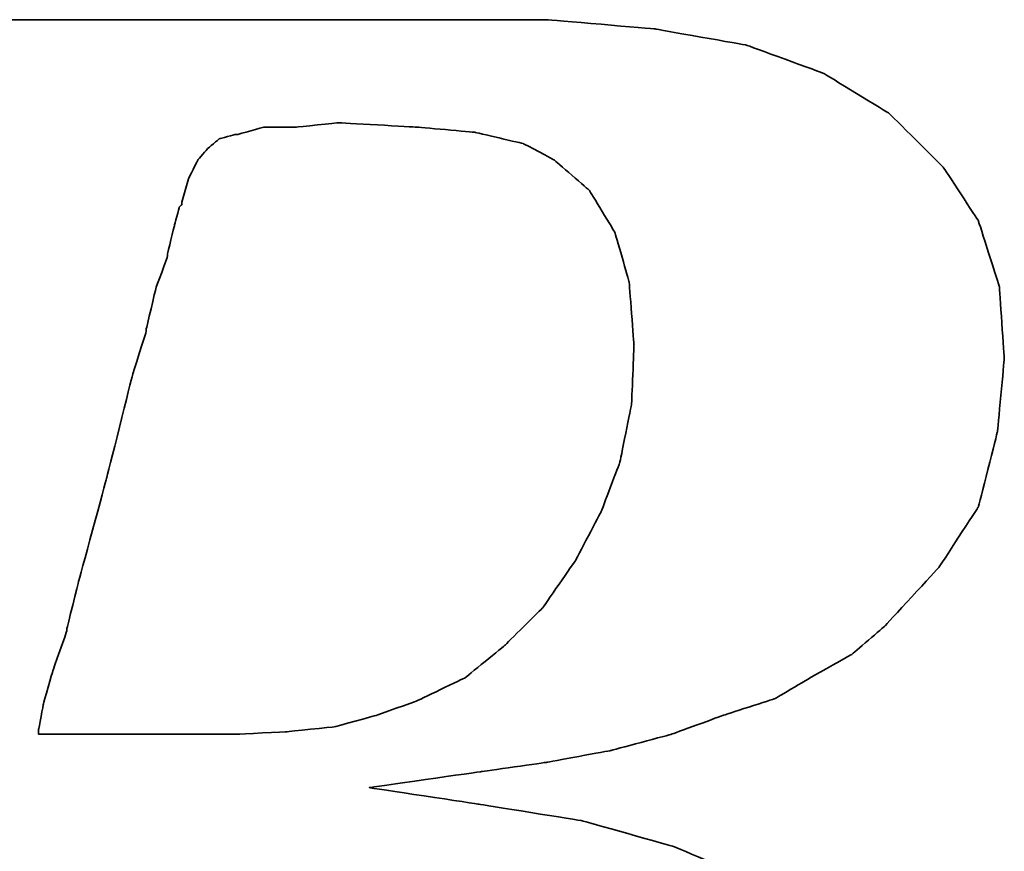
# Model space of a CAD drawing. Header units: millimetres. Extents: x -5 to 272, y 71 to 160.
# Tile 32 of 50: x 201.49 to 203.36, y 101.4 to 102.98. Entities that reach past the tile are written whole.
import ezdxf

# ---------------------------------------------------------------- set-up
doc = ezdxf.new("R2010")
doc.units = ezdxf.units.MM
doc.header["$LTSCALE"] = 0.15
doc.layers.add('DIM', color=4, linetype='CONTINUOUS')
doc.layers.add('layer 1', color=7, linetype='CONTINUOUS')

# ---------------------------------------------------------------- blocks, each defined once
blk = doc.blocks.new('TBI MOTION logo(完整正式版)')
at = {"layer": 'layer 1', "color": 22, "lineweight": 35}
for points, knots in [([(-64.65375, -6.86375), (-64.65375, -6.86375), (-64.84375, -7.29625), (-64.84375, -7.29625), (-64.84375, -7.29625), (-64.84375, -7.29625), (-64.86875, -7.34375), (-64.86875, -7.34375), (-64.86875, -7.34375), (-64.86875, -7.34375), (-64.86875, -7.36875), (-64.86875, -7.36875), (-64.86875, -7.36875), (-64.86875, -7.36875), (-65.15375, -7.65375), (-65.15375, -7.65375), (-65.15375, -7.65375), (-65.15375, -7.65375), (-65.17875, -7.65375), (-65.17875, -7.65375), (-65.17875, -7.65375), (-65.17875, -7.65375), (-65.20375, -7.67875), (-65.20375, -7.67875), (-65.20375, -7.67875), (-65.20375, -7.67875), (-65.58875, -7.87125), (-65.58875, -7.87125), (-65.58875, -7.87125), (-65.58875, -7.87125), (-65.63375, -7.87125), (-65.63375, -7.87125), (-65.63375, -7.87125), (-65.63375, -7.87125), (-65.65875, -7.89375), (-65.65875, -7.89375), (-65.65875, -7.89375), (-65.65875, -7.89375), (-66.09375, -7.94375), (-66.09375, -7.94375), (-66.09375, -7.94375), (-66.09375, -7.94375), (-66.11375, -7.94375), (-66.11375, -7.94375), (-66.11375, -7.94375), (-66.11375, -7.94375), (-66.16375, -7.94375), (-66.16375, -7.94375), (-66.16375, -7.94375), (-66.16375, -7.94375), (-66.30875, -7.94375), (-66.30875, -7.94375), (-66.30875, -7.94375), (-66.30875, -7.94375), (-66.69375, -7.94375), (-66.69375, -7.94375), (-66.69375, -7.94375), (-66.69375, -7.94375), (-67.07375, -7.94375), (-67.07375, -7.94375), (-67.07375, -7.94375), (-67.07375, -7.94375), (-67.12375, -7.94375), (-67.12375, -7.94375), (-67.12375, -7.94375), (-67.12375, -7.94375), (-67.12375, -7.96625), (-67.12375, -7.96625), (-67.12375, -7.96625), (-67.12375, -7.96625), (-67.14875, -7.99125), (-67.14875, -7.99125), (-67.14875, -7.99125), (-67.14875, -7.99125), (-67.24375, -8.34875), (-67.24375, -8.34875), (-67.24375, -8.34875), (-67.24375, -8.34875), (-67.31375, -8.68625), (-67.31375, -8.68625), (-67.31375, -8.68625), (-67.31375, -8.68625), (-67.26875, -8.68625), (-67.26875, -8.68625), (-67.26875, -8.68625), (-67.26875, -8.68625), (-67.07375, -8.68625), (-67.07375, -8.68625), (-67.07375, -8.68625), (-67.07375, -8.68625), (-66.54875, -8.68625), (-66.54875, -8.68625), (-66.54875, -8.68625), (-66.54875, -8.68625), (-65.82625, -8.68625), (-65.82625, -8.68625), (-65.82625, -8.68625), (-65.82625, -8.68625), (-65.01375, -8.68625), (-65.01375, -8.68625), (-65.01375, -8.68625), (-65.01375, -8.68625), (-64.05375, -8.68625), (-64.05375, -8.68625), (-64.05375, -8.68625), (-64.05375, -8.68625), (-62.08375, -8.68625), (-62.08375, -8.68625), (-62.08375, -8.68625), (-62.08375, -8.68625), (-60.06875, -8.68625), (-60.06875, -8.68625), (-60.06875, -8.68625), (-60.06875, -8.68625), (-59.10875, -8.68625), (-59.10875, -8.68625), (-59.10875, -8.68625), (-59.10875, -8.68625), (-58.29375, -8.68625), (-58.29375, -8.68625), (-58.29375, -8.68625), (-58.29375, -8.68625), (-57.57375, -8.68625), (-57.57375, -8.68625), (-57.57375, -8.68625), (-57.57375, -8.68625), (-57.04875, -8.68625), (-57.04875, -8.68625), (-57.04875, -8.68625), (-57.04875, -8.68625), (-56.85375, -8.68625), (-56.85375, -8.68625), (-56.85375, -8.68625), (-56.85375, -8.68625), (-56.70875, -8.68625), (-56.70875, -8.68625), (-56.70875, -8.68625), (-56.70875, -8.68625), (-56.61375, -8.68625), (-56.61375, -8.68625), (-56.61375, -8.68625), (-56.61375, -8.68625), (-56.56875, -8.68625), (-56.56875, -8.68625), (-56.56875, -8.68625), (-56.56875, -8.68625), (-55.65375, -8.63875), (-55.65375, -8.63875), (-55.65375, -8.63875), (-55.65375, -8.63875), (-54.76875, -8.51875), (-54.76875, -8.51875), (-54.76875, -8.51875), (-54.76875, -8.51875), (-53.90375, -8.30375), (-53.90375, -8.30375), (-53.90375, -8.30375), (-53.90375, -8.30375), (-53.08875, -8.03875), (-53.08875, -8.03875), (-53.08875, -8.03875), (-53.08875, -8.03875), (-52.34375, -7.65375), (-52.34375, -7.65375), (-52.34375, -7.65375), (-52.34375, -7.65375), (-51.69875, -7.29625), (-51.69875, -7.29625), (-51.69875, -7.29625), (-51.69875, -7.29625), (-51.21875, -6.91125), (-51.21875, -6.91125), (-51.21875, -6.91125), (-51.21875, -6.91125), (-50.83375, -6.50375), (-50.83375, -6.50375), (-50.83375, -6.50375), (-50.83375, -6.50375), (-50.44875, -5.94875), (-50.44875, -5.94875), (-50.44875, -5.94875), (-50.44875, -5.94875), (-50.13875, -5.30375), (-50.13875, -5.30375), (-50.13875, -5.30375), (-50.13875, -5.30375), (-49.99375, -4.65375), (-49.99375, -4.65375), (-49.99375, -4.65375), (-49.99375, -4.65375), (-49.92375, -3.98375), (-49.92375, -3.98375), (-49.92375, -3.98375), (-49.92375, -3.98375), (-49.99375, -3.19374), (-49.99375, -3.19374), (-49.99375, -3.19374), (-49.99375, -3.19374), (-50.23374, -2.44874), (-50.23374, -2.44874), (-50.23374, -2.44874), (-50.23374, -2.44874), (-50.59375, -1.87374), (-50.59375, -1.87374), (-50.59375, -1.87374), (-50.59375, -1.87374), (-51.09875, -1.31874), (-51.09875, -1.31874), (-51.09875, -1.31874), (-51.09875, -1.31874), (-51.74375, -0.81875), (-51.74375, -0.81875), (-51.74375, -0.81875), (-51.74375, -0.81875), (-52.53875, -0.48125), (-52.53875, -0.48125), (-52.53875, -0.48125), (-52.53875, -0.48125), (-53.47375, -0.21875), (-53.47375, -0.21875), (-53.47375, -0.21875), (-53.47375, -0.21875), (-54.52875, -0.04874), (-54.52875, -0.04874), (-54.52875, -0.04874), (-54.52875, -0.04874), (-55.65375, 0.12125), (-55.65375, 0.12125), (-55.65375, 0.12125), (-55.65375, 0.12125), (-54.50375, 0.28624), (-54.50375, 0.28624), (-54.50375, 0.28624), (-54.50375, 0.28624), (-53.83375, 0.38124), (-53.83375, 0.38124), (-53.83375, 0.38124), (-53.83375, 0.38124), (-53.18375, 0.50125), (-53.18375, 0.50125), (-53.18375, 0.50125), (-53.18375, 0.50125), (-52.55875, 0.66874), (-52.55875, 0.66874), (-52.55875, 0.66874), (-52.55875, 0.66874), (-52.03375, 0.86124), (-52.03375, 0.86124), (-52.03375, 0.86124), (-52.03375, 0.86124), (-51.50374, 1.03124), (-51.50374, 1.03124), (-51.50374, 1.03124), (-51.50374, 1.03124), (-51.09875, 1.27125), (-51.09875, 1.27125), (-51.09875, 1.27125), (-51.09875, 1.27125), (-50.71375, 1.48624), (-50.71375, 1.48624), (-50.71375, 1.48624), (-50.71375, 1.48624), (-50.37625, 1.77625), (-50.37625, 1.77625), (-50.37625, 1.77625), (-50.37625, 1.77625), (-49.82375, 2.37625), (-49.82375, 2.37625), (-49.82375, 2.37625), (-49.82375, 2.37625), (-49.41875, 2.99625), (-49.41875, 2.99625), (-49.41875, 2.99625), (-49.41875, 2.99625), (-49.22375, 3.76625), (-49.22375, 3.76625), (-49.22375, 3.76625), (-49.22375, 3.76625), (-49.15375, 4.50874), (-49.15375, 4.50874), (-49.15375, 4.50874), (-49.15375, 4.50874), (-49.20375, 5.25125), (-49.20375, 5.25125), (-49.20375, 5.25125), (-49.20375, 5.25125), (-49.41875, 5.92625), (-49.41875, 5.92625), (-49.41875, 5.92625), (-49.41875, 5.92625), (-49.77875, 6.47625), (-49.77875, 6.47625), (-49.77875, 6.47625), (-49.77875, 6.47625), (-50.33125, 7.02624), (-50.33125, 7.02624), (-50.33125, 7.02624), (-50.33125, 7.02624), (-51.00125, 7.43625), (-51.00125, 7.43625), (-51.00125, 7.43625), (-51.00125, 7.43625), (-51.79375, 7.72625), (-51.79375, 7.72625), (-51.79375, 7.72625), (-51.79375, 7.72625), (-52.72875, 7.89124), (-52.72875, 7.89124), (-52.72875, 7.89124), (-52.72875, 7.89124), (-53.83375, 7.98625), (-53.83375, 7.98625), (-53.83375, 7.98625), (-53.83375, 7.98625), (-53.92875, 7.98625), (-53.92875, 7.98625), (-53.92875, 7.98625), (-53.92875, 7.98625), (-54.26375, 7.98625), (-54.26375, 7.98625), (-54.26375, 7.98625), (-54.26375, 7.98625), (-54.74375, 7.98625), (-54.74375, 7.98625), (-54.74375, 7.98625), (-54.74375, 7.98625), (-55.36875, 7.98625), (-55.36875, 7.98625), (-55.36875, 7.98625), (-55.36875, 7.98625), (-56.13375, 7.98625), (-56.13375, 7.98625), (-56.13375, 7.98625), (-56.13375, 7.98625), (-56.94875, 7.98625), (-56.94875, 7.98625), (-56.94875, 7.98625), (-56.94875, 7.98625), (-58.77625, 7.98625), (-58.77625, 7.98625), (-58.77625, 7.98625), (-58.77625, 7.98625), (-60.59875, 7.98625), (-60.59875, 7.98625), (-60.59875, 7.98625), (-60.59875, 7.98625), (-61.41375, 7.98625), (-61.41375, 7.98625), (-61.41375, 7.98625), (-61.41375, 7.98625), (-62.17875, 7.98625), (-62.17875, 7.98625), (-62.17875, 7.98625), (-62.17875, 7.98625), (-62.80375, 7.98625), (-62.80375, 7.98625), (-62.80375, 7.98625), (-62.80375, 7.98625), (-63.30625, 7.98625), (-63.30625, 7.98625), (-63.30625, 7.98625), (-63.30625, 7.98625), (-63.57375, 7.98625), (-63.57375, 7.98625), (-63.57375, 7.98625), (-63.57375, 7.98625), (-63.57375, 7.96375), (-63.57375, 7.96375), (-63.57375, 7.96375), (-63.57375, 7.96375), (-63.59875, 7.94125), (-63.59875, 7.94125), (-63.59875, 7.94125), (-63.59875, 7.94125), (-63.69375, 7.55625), (-63.69375, 7.55625), (-63.69375, 7.55625), (-63.69375, 7.55625), (-63.76375, 7.24624), (-63.76375, 7.24624), (-63.76375, 7.24624), (-63.76375, 7.24624), (-63.23875, 7.24624), (-63.23875, 7.24624), (-63.23875, 7.24624), (-63.23875, 7.24624), (-62.75875, 7.24624), (-62.75875, 7.24624), (-62.75875, 7.24624), (-62.75875, 7.24624), (-62.61125, 7.24624), (-62.61125, 7.24624), (-62.61125, 7.24624), (-62.61125, 7.24624), (-62.56625, 7.24624), (-62.56625, 7.24624), (-62.56625, 7.24624), (-62.56625, 7.24624), (-62.22875, 7.24624), (-62.22875, 7.24624), (-62.22875, 7.24624), (-62.22875, 7.24624), (-62.20375, 7.24624), (-62.20375, 7.24624), (-62.20375, 7.24624), (-62.20375, 7.24624), (-62.17875, 7.21875), (-62.17875, 7.21875), (-62.17875, 7.21875), (-62.17875, 7.21875), (-61.96375, 7.17125), (-61.96375, 7.17125), (-61.96375, 7.17125), (-61.96375, 7.17125), (-61.72375, 7.12624), (-61.72375, 7.12624), (-61.72375, 7.12624), (-61.72375, 7.12624), (-61.70375, 7.12624), (-61.70375, 7.12624), (-61.70375, 7.12624), (-61.70375, 7.12624), (-61.55875, 7.07624), (-61.55875, 7.07624), (-61.55875, 7.07624), (-61.55875, 7.07624), (-61.50875, 7.07624), (-61.50875, 7.07624), (-61.50875, 7.07624), (-61.50875, 7.07624), (-61.48375, 7.02624), (-61.48375, 7.02624), (-61.48375, 7.02624), (-61.48375, 7.02624), (-61.31875, 6.83375), (-61.31875, 6.83375), (-61.31875, 6.83375), (-61.31875, 6.83375), (-61.29375, 6.81125), (-61.29375, 6.81125), (-61.29375, 6.81125), (-61.29375, 6.81125), (-61.29375, 6.78625), (-61.29375, 6.78625), (-61.29375, 6.78625), (-61.29375, 6.78625), (-61.19875, 6.50124), (-61.19875, 6.50124), (-61.19875, 6.50124), (-61.19875, 6.50124), (-61.17375, 6.45124), (-61.17375, 6.45124), (-61.17375, 6.45124), (-61.17375, 6.45124), (-61.19875, 6.40625), (-61.19875, 6.40625), (-61.19875, 6.40625), (-61.19875, 6.40625), (-61.26875, 5.99624), (-61.26875, 5.99624), (-61.26875, 5.99624), (-61.26875, 5.99624), (-61.26875, 5.85125), (-61.26875, 5.85125), (-61.26875, 5.85125), (-61.26875, 5.85125), (-61.26875, 5.82625), (-61.26875, 5.82625), (-61.26875, 5.82625), (-61.26875, 5.82625), (-61.29375, 5.80625), (-61.29375, 5.80625), (-61.29375, 5.80625), (-61.29375, 5.80625), (-61.34125, 5.66125), (-61.34125, 5.66125), (-61.34125, 5.66125), (-61.34125, 5.66125), (-61.41375, 5.44625), (-61.41375, 5.44625), (-61.41375, 5.44625), (-61.41375, 5.44625), (-61.48375, 5.15625), (-61.48375, 5.15625), (-61.48375, 5.15625), (-61.48375, 5.15625), (-61.58375, 4.82124), (-61.58375, 4.82124), (-61.58375, 4.82124), (-61.58375, 4.82124), (-61.79875, 4.00375), (-61.79875, 4.00375), (-61.79875, 4.00375), (-61.79875, 4.00375), (-62.05875, 2.99625), (-62.05875, 2.99625), (-62.05875, 2.99625), (-62.05875, 2.99625), (-62.34875, 1.91625), (-62.34875, 1.91625), (-62.34875, 1.91625), (-62.34875, 1.91625), (-62.97375, -0.41124), (-62.97375, -0.41124), (-62.97375, -0.41124), (-62.97375, -0.41124), (-63.59875, -2.75875), (-63.59875, -2.75875), (-63.59875, -2.75875), (-63.59875, -2.75875), (-63.88375, -3.86374), (-63.88375, -3.86374), (-63.88375, -3.86374), (-63.88375, -3.86374), (-64.14875, -4.82374), (-64.14875, -4.82374), (-64.14875, -4.82374), (-64.14875, -4.82374), (-64.36375, -5.64125), (-64.36375, -5.64125), (-64.36375, -5.64125), (-64.36375, -5.64125), (-64.43625, -5.97625), (-64.43625, -5.97625), (-64.43625, -5.97625), (-64.43625, -5.97625), (-64.50875, -6.28625), (-64.50875, -6.28625), (-64.50875, -6.28625), (-64.50875, -6.28625), (-64.50875, -6.30875), (-64.50875, -6.30875), (-64.50875, -6.30875), (-64.50875, -6.30875), (-64.57875, -6.50375), (-64.57875, -6.50375), (-64.57875, -6.50375), (-64.57875, -6.50375), (-64.62875, -6.69625), (-64.62875, -6.69625), (-64.62875, -6.69625), (-64.62875, -6.69625), (-64.62875, -6.76875), (-64.62875, -6.76875), (-64.62875, -6.76875), (-64.62875, -6.76875), (-64.62875, -6.81375), (-64.62875, -6.81375), (-64.62875, -6.81375), (-64.62875, -6.81375), (-64.62875, -6.83875), (-64.62875, -6.83875), (-64.62875, -6.83875), (-64.62875, -6.83875), (-64.65375, -6.86375), (-64.65375, -6.86375)], [0, 0, 0, 0, 0.00719424, 0.00719424, 0.00719424, 0.00719425, 0.01438849, 0.01438849, 0.01438849, 0.0143885, 0.02158273, 0.02158273, 0.02158273, 0.02158274, 0.02877698, 0.02877698, 0.02877698, 0.02877699, 0.03597122, 0.03597122, 0.03597122, 0.03597123, 0.04316547, 0.04316547, 0.04316547, 0.04316548, 0.05035971, 0.05035971, 0.05035971, 0.05035972, 0.05755396, 0.05755396, 0.05755396, 0.05755397, 0.0647482, 0.0647482, 0.0647482, 0.06474821, 0.07194245, 0.07194245, 0.07194245, 0.07194246, 0.07913669, 0.07913669, 0.07913669, 0.0791367, 0.08633094, 0.08633094, 0.08633094, 0.08633095, 0.09352518, 0.09352518, 0.09352518, 0.09352519, 0.10071942, 0.10071942, 0.10071942, 0.10071943, 0.10791367, 0.10791367, 0.10791367, 0.10791368, 0.11510791, 0.11510791, 0.11510791, 0.11510792, 0.12230216, 0.12230216, 0.12230216, 0.12230217, 0.1294964, 0.1294964, 0.1294964, 0.12949641, 0.13669065, 0.13669065, 0.13669065, 0.13669066, 0.14388489, 0.14388489, 0.14388489, 0.1438849, 0.15107914, 0.15107914, 0.15107914, 0.15107915, 0.15827338, 0.15827338, 0.15827338, 0.15827339, 0.16546763, 0.16546763, 0.16546763, 0.16546764, 0.17266187, 0.17266187, 0.17266187, 0.17266188, 0.17985612, 0.17985612, 0.17985612, 0.17985613, 0.18705036, 0.18705036, 0.18705036, 0.18705037, 0.1942446, 0.1942446, 0.1942446, 0.19424461, 0.20143885, 0.20143885, 0.20143885, 0.20143886, 0.20863309, 0.20863309, 0.20863309, 0.2086331, 0.21582734, 0.21582734, 0.21582734, 0.21582735, 0.22302158, 0.22302158, 0.22302158, 0.22302159, 0.23021583, 0.23021583, 0.23021583, 0.23021584, 0.23741007, 0.23741007, 0.23741007, 0.23741008, 0.24460432, 0.24460432, 0.24460432, 0.24460433, 0.25179856, 0.25179856, 0.25179856, 0.25179857, 0.25899281, 0.25899281, 0.25899281, 0.25899282, 0.26618705, 0.26618705, 0.26618705, 0.26618706, 0.27338129, 0.27338129, 0.27338129, 0.2733813, 0.28057554, 0.28057554, 0.28057554, 0.28057555, 0.28776978, 0.28776978, 0.28776978, 0.28776979, 0.29496403, 0.29496403, 0.29496403, 0.29496404, 0.30215827, 0.30215827, 0.30215827, 0.30215828, 0.30935252, 0.30935252, 0.30935252, 0.30935253, 0.31654676, 0.31654676, 0.31654676, 0.31654677, 0.32374101, 0.32374101, 0.32374101, 0.32374102, 0.33093525, 0.33093525, 0.33093525, 0.33093526, 0.3381295, 0.3381295, 0.3381295, 0.33812951, 0.34532374, 0.34532374, 0.34532374, 0.34532375, 0.35251799, 0.35251799, 0.35251799, 0.352518, 0.35971223, 0.35971223, 0.35971223, 0.35971224, 0.36690647, 0.36690647, 0.36690647, 0.36690648, 0.37410072, 0.37410072, 0.37410072, 0.37410073, 0.38129496, 0.38129496, 0.38129496, 0.38129497, 0.38848921, 0.38848921, 0.38848921, 0.38848922, 0.39568345, 0.39568345, 0.39568345, 0.39568346, 0.4028777, 0.4028777, 0.4028777, 0.40287771, 0.41007194, 0.41007194, 0.41007194, 0.41007195, 0.41726619, 0.41726619, 0.41726619, 0.4172662, 0.42446043, 0.42446043, 0.42446043, 0.42446044, 0.43165468, 0.43165468, 0.43165468, 0.43165469, 0.43884892, 0.43884892, 0.43884892, 0.43884893, 0.44604317, 0.44604317, 0.44604317, 0.44604318, 0.45323741, 0.45323741, 0.45323741, 0.45323742, 0.46043165, 0.46043165, 0.46043165, 0.46043166, 0.4676259, 0.4676259, 0.4676259, 0.46762591, 0.47482014, 0.47482014, 0.47482014, 0.47482015, 0.48201439, 0.48201439, 0.48201439, 0.4820144, 0.48920863, 0.48920863, 0.48920863, 0.48920864, 0.49640288, 0.49640288, 0.49640288, 0.49640289, 0.50359712, 0.50359712, 0.50359712, 0.50359713, 0.51079137, 0.51079137, 0.51079137, 0.51079138, 0.51798561, 0.51798561, 0.51798561, 0.51798562, 0.52517986, 0.52517986, 0.52517986, 0.52517987, 0.5323741, 0.5323741, 0.5323741, 0.53237411, 0.53956835, 0.53956835, 0.53956835, 0.53956836, 0.54676259, 0.54676259, 0.54676259, 0.5467626, 0.55395683, 0.55395683, 0.55395683, 0.55395684, 0.56115108, 0.56115108, 0.56115108, 0.56115109, 0.56834532, 0.56834532, 0.56834532, 0.56834533, 0.57553957, 0.57553957, 0.57553957, 0.57553958, 0.58273381, 0.58273381, 0.58273381, 0.58273382, 0.58992806, 0.58992806, 0.58992806, 0.58992807, 0.5971223, 0.5971223, 0.5971223, 0.59712231, 0.60431655, 0.60431655, 0.60431655, 0.60431656, 0.61151079, 0.61151079, 0.61151079, 0.6115108, 0.61870504, 0.61870504, 0.61870504, 0.61870505, 0.62589928, 0.62589928, 0.62589928, 0.62589929, 0.63309353, 0.63309353, 0.63309353, 0.63309354, 0.64028777, 0.64028777, 0.64028777, 0.64028778, 0.64748201, 0.64748201, 0.64748201, 0.64748202, 0.65467626, 0.65467626, 0.65467626, 0.65467627, 0.6618705, 0.6618705, 0.6618705, 0.66187051, 0.66906475, 0.66906475, 0.66906475, 0.66906476, 0.67625899, 0.67625899, 0.67625899, 0.676259, 0.68345324, 0.68345324, 0.68345324, 0.68345325, 0.69064748, 0.69064748, 0.69064748, 0.69064749, 0.69784173, 0.69784173, 0.69784173, 0.69784174, 0.70503597, 0.70503597, 0.70503597, 0.70503598, 0.71223022, 0.71223022, 0.71223022, 0.71223023, 0.71942446, 0.71942446, 0.71942446, 0.71942447, 0.72661871, 0.72661871, 0.72661871, 0.72661872, 0.73381295, 0.73381295, 0.73381295, 0.73381296, 0.74100719, 0.74100719, 0.74100719, 0.7410072, 0.74820144, 0.74820144, 0.74820144, 0.74820145, 0.75539568, 0.75539568, 0.75539568, 0.75539569, 0.76258993, 0.76258993, 0.76258993, 0.76258994, 0.76978417, 0.76978417, 0.76978417, 0.76978418, 0.77697842, 0.77697842, 0.77697842, 0.77697843, 0.78417266, 0.78417266, 0.78417266, 0.78417267, 0.79136691, 0.79136691, 0.79136691, 0.79136692, 0.79856115, 0.79856115, 0.79856115, 0.79856116, 0.8057554, 0.8057554, 0.8057554, 0.80575541, 0.81294964, 0.81294964, 0.81294964, 0.81294965, 0.82014388, 0.82014388, 0.82014388, 0.82014389, 0.82733813, 0.82733813, 0.82733813, 0.82733814, 0.83453237, 0.83453237, 0.83453237, 0.83453238, 0.84172662, 0.84172662, 0.84172662, 0.84172663, 0.84892086, 0.84892086, 0.84892086, 0.84892087, 0.85611511, 0.85611511, 0.85611511, 0.85611512, 0.86330935, 0.86330935, 0.86330935, 0.86330936, 0.8705036, 0.8705036, 0.8705036, 0.87050361, 0.87769784, 0.87769784, 0.87769784, 0.87769785, 0.88489209, 0.88489209, 0.88489209, 0.8848921, 0.89208633, 0.89208633, 0.89208633, 0.89208634, 0.89928058, 0.89928058, 0.89928058, 0.89928059, 0.90647482, 0.90647482, 0.90647482, 0.90647483, 0.91366906, 0.91366906, 0.91366906, 0.91366907, 0.92086331, 0.92086331, 0.92086331, 0.92086332, 0.92805755, 0.92805755, 0.92805755, 0.92805756, 0.9352518, 0.9352518, 0.9352518, 0.93525181, 0.94244604, 0.94244604, 0.94244604, 0.94244605, 0.94964029, 0.94964029, 0.94964029, 0.9496403, 0.95683453, 0.95683453, 0.95683453, 0.95683454, 0.96402878, 0.96402878, 0.96402878, 0.96402879, 0.97122302, 0.97122302, 0.97122302, 0.97122303, 0.97841727, 0.97841727, 0.97841727, 0.97841728, 0.98561151, 0.98561151, 0.98561151, 0.98561152, 0.99280576, 0.99280576, 0.99280576, 0.99280577, 1, 1, 1, 1]), ([(-57.50375, 6.35625), (-57.50375, 6.35625), (-57.57375, 6.11625), (-57.57375, 6.11625), (-57.57375, 6.11625), (-57.57375, 6.11625), (-57.57375, 6.09125), (-57.57375, 6.09125), (-57.57375, 6.09125), (-57.57375, 6.09125), (-57.59875, 6.06625), (-57.59875, 6.06625), (-57.59875, 6.06625), (-57.59875, 6.06625), (-57.64875, 5.87625), (-57.64875, 5.87625), (-57.64875, 5.87625), (-57.64875, 5.87625), (-57.71875, 5.58875), (-57.71875, 5.58875), (-57.71875, 5.58875), (-57.71875, 5.58875), (-57.71875, 5.56625), (-57.71875, 5.56625), (-57.71875, 5.56625), (-57.71875, 5.56625), (-57.83875, 5.23125), (-57.83875, 5.23125), (-57.83875, 5.23125), (-57.83875, 5.23125), (-57.93625, 4.82124), (-57.93625, 4.82124), (-57.93625, 4.82124), (-57.93625, 4.82124), (-57.93625, 4.79624), (-57.93625, 4.79624), (-57.93625, 4.79624), (-57.93625, 4.79624), (-58.07875, 4.34125), (-58.07875, 4.34125), (-58.07875, 4.34125), (-58.07875, 4.34125), (-58.34375, 3.28625), (-58.34375, 3.28625), (-58.34375, 3.28625), (-58.34375, 3.28625), (-58.62875, 2.23124), (-58.62875, 2.23124), (-58.62875, 2.23124), (-58.62875, 2.23124), (-58.74875, 1.75125), (-58.74875, 1.75125), (-58.74875, 1.75125), (-58.74875, 1.75125), (-58.74875, 1.72625), (-58.74875, 1.72625), (-58.74875, 1.72625), (-58.74875, 1.72625), (-58.89375, 1.31625), (-58.89375, 1.31625), (-58.89375, 1.31625), (-58.89375, 1.31625), (-58.98875, 0.98124), (-58.98875, 0.98124), (-58.98875, 0.98124), (-58.98875, 0.98124), (-59.03875, 0.71625), (-59.03875, 0.71625), (-59.03875, 0.71625), (-59.03875, 0.71625), (-59.03875, 0.66874), (-59.03875, 0.66874), (-59.03875, 0.66874), (-59.03875, 0.66874), (-58.91875, 0.66874), (-58.91875, 0.66874), (-58.91875, 0.66874), (-58.91875, 0.66874), (-58.53375, 0.66874), (-58.53375, 0.66874), (-58.53375, 0.66874), (-58.53375, 0.66874), (-58.10375, 0.66874), (-58.10375, 0.66874), (-58.10375, 0.66874), (-58.10375, 0.66874), (-57.66875, 0.66874), (-57.66875, 0.66874), (-57.66875, 0.66874), (-57.66875, 0.66874), (-57.33375, 0.66874), (-57.33375, 0.66874), (-57.33375, 0.66874), (-57.33375, 0.66874), (-57.09375, 0.66874), (-57.09375, 0.66874), (-57.09375, 0.66874), (-57.09375, 0.66874), (-56.99875, 0.66874), (-56.99875, 0.66874), (-56.99875, 0.66874), (-56.99875, 0.66874), (-56.49375, 0.69374), (-56.49375, 0.69374), (-56.49375, 0.69374), (-56.49375, 0.69374), (-56.01375, 0.74374), (-56.01375, 0.74374), (-56.01375, 0.74374), (-56.01375, 0.74374), (-55.58375, 0.86124), (-55.58375, 0.86124), (-55.58375, 0.86124), (-55.58375, 0.86124), (-55.17375, 1.00624), (-55.17375, 1.00624), (-55.17375, 1.00624), (-55.17375, 1.00624), (-54.67375, 1.24625), (-54.67375, 1.24625), (-54.67375, 1.24625), (-54.67375, 1.24625), (-54.26375, 1.58124), (-54.26375, 1.58124), (-54.26375, 1.58124), (-54.26375, 1.58124), (-53.87875, 1.96374), (-53.87875, 1.96374), (-53.87875, 1.96374), (-53.87875, 1.96374), (-53.54375, 2.44625), (-53.54375, 2.44625), (-53.54375, 2.44625), (-53.54375, 2.44625), (-53.27875, 2.95125), (-53.27875, 2.95125), (-53.27875, 2.95125), (-53.27875, 2.95125), (-53.08875, 3.45124), (-53.08875, 3.45124), (-53.08875, 3.45124), (-53.08875, 3.45124), (-52.96875, 4.05124), (-52.96875, 4.05124), (-52.96875, 4.05124), (-52.96875, 4.05124), (-52.94375, 4.65125), (-52.94375, 4.65125), (-52.94375, 4.65125), (-52.94375, 4.65125), (-52.99375, 5.30125), (-52.99375, 5.30125), (-52.99375, 5.30125), (-52.99375, 5.30125), (-53.13875, 5.80625), (-53.13875, 5.80625), (-53.13875, 5.80625), (-53.13875, 5.80625), (-53.39875, 6.23625), (-53.39875, 6.23625), (-53.39875, 6.23625), (-53.39875, 6.23625), (-53.75875, 6.54875), (-53.75875, 6.54875), (-53.75875, 6.54875), (-53.75875, 6.54875), (-54.07375, 6.71625), (-54.07375, 6.71625), (-54.07375, 6.71625), (-54.07375, 6.71625), (-54.57375, 6.83375), (-54.57375, 6.83375), (-54.57375, 6.83375), (-54.57375, 6.83375), (-55.17375, 6.88625), (-55.17375, 6.88625), (-55.17375, 6.88625), (-55.17375, 6.88625), (-55.96875, 6.93125), (-55.96875, 6.93125), (-55.96875, 6.93125), (-55.96875, 6.93125), (-56.39875, 6.88625), (-56.39875, 6.88625), (-56.39875, 6.88625), (-56.39875, 6.88625), (-56.42125, 6.88625), (-56.42125, 6.88625), (-56.42125, 6.88625), (-56.42125, 6.88625), (-56.73375, 6.88625), (-56.73375, 6.88625), (-56.73375, 6.88625), (-56.73375, 6.88625), (-56.99875, 6.81125), (-56.99875, 6.81125), (-56.99875, 6.81125), (-56.99875, 6.81125), (-57.02375, 6.81125), (-57.02375, 6.81125), (-57.02375, 6.81125), (-57.02375, 6.81125), (-57.18875, 6.76625), (-57.18875, 6.76625), (-57.18875, 6.76625), (-57.18875, 6.76625), (-57.30875, 6.66625), (-57.30875, 6.66625), (-57.30875, 6.66625), (-57.30875, 6.66625), (-57.40875, 6.54875), (-57.40875, 6.54875), (-57.40875, 6.54875), (-57.40875, 6.54875), (-57.50375, 6.35625), (-57.50375, 6.35625)], [0, 0, 0, 0, 0.01851852, 0.01851852, 0.01851852, 0.01851853, 0.03703704, 0.03703704, 0.03703704, 0.03703705, 0.05555556, 0.05555556, 0.05555556, 0.05555557, 0.07407407, 0.07407407, 0.07407407, 0.07407408, 0.09259259, 0.09259259, 0.09259259, 0.0925926, 0.11111111, 0.11111111, 0.11111111, 0.11111112, 0.12962963, 0.12962963, 0.12962963, 0.12962964, 0.14814815, 0.14814815, 0.14814815, 0.14814816, 0.16666667, 0.16666667, 0.16666667, 0.16666668, 0.18518519, 0.18518519, 0.18518519, 0.1851852, 0.2037037, 0.2037037, 0.2037037, 0.20370371, 0.22222222, 0.22222222, 0.22222222, 0.22222223, 0.24074074, 0.24074074, 0.24074074, 0.24074075, 0.25925926, 0.25925926, 0.25925926, 0.25925927, 0.27777778, 0.27777778, 0.27777778, 0.27777779, 0.2962963, 0.2962963, 0.2962963, 0.29629631, 0.31481481, 0.31481481, 0.31481481, 0.31481482, 0.33333333, 0.33333333, 0.33333333, 0.33333334, 0.35185185, 0.35185185, 0.35185185, 0.35185186, 0.37037037, 0.37037037, 0.37037037, 0.37037038, 0.38888889, 0.38888889, 0.38888889, 0.3888889, 0.40740741, 0.40740741, 0.40740741, 0.40740742, 0.42592593, 0.42592593, 0.42592593, 0.42592594, 0.44444444, 0.44444444, 0.44444444, 0.44444445, 0.46296296, 0.46296296, 0.46296296, 0.46296297, 0.48148148, 0.48148148, 0.48148148, 0.48148149, 0.5, 0.5, 0.5, 0.50000001, 0.51851852, 0.51851852, 0.51851852, 0.51851853, 0.53703704, 0.53703704, 0.53703704, 0.53703705, 0.55555556, 0.55555556, 0.55555556, 0.55555557, 0.57407407, 0.57407407, 0.57407407, 0.57407408, 0.59259259, 0.59259259, 0.59259259, 0.5925926, 0.61111111, 0.61111111, 0.61111111, 0.61111112, 0.62962963, 0.62962963, 0.62962963, 0.62962964, 0.64814815, 0.64814815, 0.64814815, 0.64814816, 0.66666667, 0.66666667, 0.66666667, 0.66666668, 0.68518519, 0.68518519, 0.68518519, 0.6851852, 0.7037037, 0.7037037, 0.7037037, 0.70370371, 0.72222222, 0.72222222, 0.72222222, 0.72222223, 0.74074074, 0.74074074, 0.74074074, 0.74074075, 0.75925926, 0.75925926, 0.75925926, 0.75925927, 0.77777778, 0.77777778, 0.77777778, 0.77777779, 0.7962963, 0.7962963, 0.7962963, 0.79629631, 0.81481481, 0.81481481, 0.81481481, 0.81481482, 0.83333333, 0.83333333, 0.83333333, 0.83333334, 0.85185185, 0.85185185, 0.85185185, 0.85185186, 0.87037037, 0.87037037, 0.87037037, 0.87037038, 0.88888889, 0.88888889, 0.88888889, 0.8888889, 0.90740741, 0.90740741, 0.90740741, 0.90740742, 0.92592593, 0.92592593, 0.92592593, 0.92592594, 0.94444444, 0.94444444, 0.94444444, 0.94444445, 0.96296296, 0.96296296, 0.96296296, 0.96296297, 0.98148148, 0.98148148, 0.98148148, 0.98148149, 1, 1, 1, 1])]:
    blk.add_open_spline(points, degree=3, knots=knots, dxfattribs=at)

msp = doc.modelspace()

# ---------------------------------------------------------------- block references
at = {"layer": 'DIM', "color": 7, "xscale": 0.1852549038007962, "yscale": 0.1852549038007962, "zscale": 0.1852549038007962}
msp.add_blockref('TBI MOTION logo(完整正式版)', (212.4634, 101.5031), dxfattribs=at)

doc.saveas('drawing.dxf')
